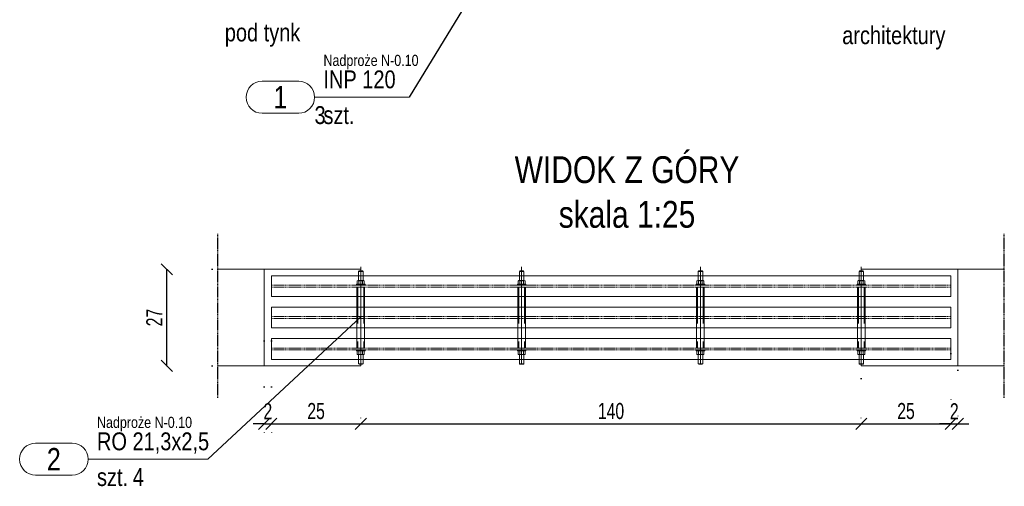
# Model space of a CAD drawing. Header units: millimetres. Extents: x 11149 to 111407, y -107619 to -23630.
# Tile 184 of 245: x 24945 to 25221, y -29720 to -29590. Entities that reach past the tile are written whole.
import ezdxf
from ezdxf.enums import TextEntityAlignment as Align

# ---------------------------------------------------------------- set-up
doc = ezdxf.new("R2010")
doc.units = ezdxf.units.MM
doc.header["$LTSCALE"] = 2
for name, pattern in [('CENTER2', [28.575, 19.05, -3.175, 3.175, -3.175]), ('DOT', [6.35, 0, -6.35]), ('HIDDEN', [9.525, 6.35, -3.175])]:
    doc.linetypes.add(name, pattern=pattern)
doc.layers.get('0').update_dxf_attribs({"plot": 0})
doc.layers.get('Defpoints').update_dxf_attribs({"color": 1})
for name, color, linetype, lineweight in [('e-cad_cienkie', 1, 'Continuous', 9), ('e-cad_opisy', 7, 'Continuous', 9), ('e-cad_osie', 22, 'CENTER2', 9), ('e-cad_stal_kontur', 222, 'Continuous', 20), ('e-cad_stal_ukryte', 222, 'HIDDEN', 9), ('e-cad_wymiary', 4, 'Continuous', 9)]:
    doc.layers.add(name, color=color, linetype=linetype, lineweight=lineweight)
doc.layers.add('e-cad_rzutnie', color=61, linetype='Continuous', lineweight=9, plot=False)
doc.layers.add('e-cad_ukryte', color=30, linetype='HIDDEN')
doc.styles.add('e-cad_1', font='arial.ttf', dxfattribs={"width": 0.7})
doc.styles.add('e-cad_2', font='arial.ttf', dxfattribs={"width": 0.8})
doc.dimstyles.new('e-cad_1_25_[cm]', dxfattribs={"dimscale": 2.5, "dimtxt": 1.8, "dimasz": 1.25, "dimexe": 1.25, "dimexo": 0.625, "dimgap": 0.5, "dimtad": 1, "dimdec": 0, "dimrnd": 1, "dimzin": 1, "dimtxsty": 'e-cad_1', "dimblk": 'OBLIQUE', "dimcen": 2.5, "dimclrd": 256, "dimclre": 252, "dimclrt": 7, "dimadec": 0, "dimazin": 0, "dimtfac": 1, "dimtix": 1, "dimtmove": 2, "dimatfit": 3, "dimldrblk": 'NONE', "dimfxl": 60, "dimfxlon": 1, "dimarcsym": 0})

# ---------------------------------------------------------------- blocks, each defined once
blk = doc.blocks.new('_OBLIQUE')
at = {"color": 0, "linetype": 'ByBlock', "lineweight": -2}
blk.add_line((-0.5, -0.5), (0.5, 0.5), dxfattribs=at)
blk = doc.blocks.new('*D2494')
at = {"layer": 'Defpoints', "color": 0, "ltscale": 0.5}
for p in [(25013.9, -29678.02), (25015.9, -29678.02), (25015.9, -29702.77)]:
    blk.add_point(p, dxfattribs=at)
at = {"layer": 'e-cad_wymiary', "color": 252, "linetype": 'DOT', "lineweight": -2}
for p, q in [((25013.9, -29679.59), (25013.9, -29705.9)), ((25015.9, -29679.59), (25015.9, -29705.9))]:
    blk.add_line(p, q, dxfattribs=at)
at = {"layer": 'e-cad_wymiary', "lineweight": -2}
for p, q in [((25013.9, -29702.77), (25010.77, -29702.77)), ((25013.9, -29702.77), (25015.9, -29702.77)), ((25015.9, -29702.77), (25019.02, -29702.77))]:
    blk.add_line(p, q, dxfattribs=at)
at = {"layer": 'e-cad_wymiary', "lineweight": -2, "ltscale": 0.5, "xscale": 3.125, "yscale": 3.125, "zscale": 3.125}
blk.add_blockref('_OBLIQUE', (25013.9, -29702.77), dxfattribs=at)
at = {"layer": 'e-cad_wymiary', "lineweight": -2, "ltscale": 0.5, "xscale": 3.125, "yscale": 3.125, "zscale": 3.125, "rotation": 180}
blk.add_blockref('_OBLIQUE', (25015.9, -29702.77), dxfattribs=at)
at = {"layer": 'e-cad_wymiary', "color": 7, "ltscale": 0.5, "insert": (25014.9, -29699.26), "char_height": 4.5, "attachment_point": 5, "style": 'e-cad_1'}
blk.add_mtext('2', dxfattribs=at)
blk = doc.blocks.new('_None')
blk = doc.blocks.new('*D2498')
at = {"layer": 'Defpoints', "color": 0, "ltscale": 0.5}
for p in [(24986.65, -29659.54), (25000.9, -29659.54), (25000.9, -29686.54)]:
    blk.add_point(p, dxfattribs=at)
at = {"layer": 'e-cad_wymiary', "color": 252, "linetype": 'DOT', "lineweight": -2}
for p, q in [((24999.33, -29659.54), (24983.53, -29659.54)), ((24999.33, -29686.54), (24983.53, -29686.54))]:
    blk.add_line(p, q, dxfattribs=at)
at = {"layer": 'e-cad_wymiary', "lineweight": -2}
blk.add_line((24986.65, -29686.54), (24986.65, -29659.54), dxfattribs=at)
at = {"layer": 'e-cad_wymiary', "lineweight": -2, "ltscale": 0.5, "xscale": 3.125, "yscale": 3.125, "zscale": 3.125}
for p, rotation in [((24986.65, -29659.54), 90), ((24986.65, -29686.54), 270)]:
    blk.add_blockref('_OBLIQUE', p, dxfattribs=dict(at, rotation=rotation))
at = {"layer": 'e-cad_wymiary', "color": 7, "ltscale": 0.5, "insert": (24983.14, -29673.04), "char_height": 4.5, "attachment_point": 5, "rotation": 90, "style": 'e-cad_1'}
blk.add_mtext('27', dxfattribs=at)
blk = doc.blocks.new('*D2500')
at = {"layer": 'Defpoints', "color": 0, "ltscale": 0.5}
for p in [(25015.9, -29702.77), (25040.9, -29702.77), (25040.9, -29702.77)]:
    blk.add_point(p, dxfattribs=at)
at = {"layer": 'e-cad_wymiary', "color": 252, "linetype": 'DOT', "lineweight": -2}
for p, q in [((25015.9, -29701.21), (25015.9, -29699.65)), ((25040.9, -29701.21), (25040.9, -29699.65))]:
    blk.add_line(p, q, dxfattribs=at)
at = {"layer": 'e-cad_wymiary', "lineweight": -2}
blk.add_line((25015.9, -29702.77), (25040.9, -29702.77), dxfattribs=at)
at = {"layer": 'e-cad_wymiary', "lineweight": -2, "ltscale": 0.5, "xscale": 3.125, "yscale": 3.125, "zscale": 3.125, "rotation": 180}
blk.add_blockref('_OBLIQUE', (25015.9, -29702.77), dxfattribs=at)
at = {"layer": 'e-cad_wymiary', "lineweight": -2, "ltscale": 0.5, "xscale": 3.125, "yscale": 3.125, "zscale": 3.125}
blk.add_blockref('_OBLIQUE', (25040.9, -29702.77), dxfattribs=at)
at = {"layer": 'e-cad_wymiary', "color": 7, "ltscale": 0.5, "insert": (25028.4, -29699.22), "char_height": 4.5, "attachment_point": 5, "style": 'e-cad_1'}
blk.add_mtext('25', dxfattribs=at)
blk = doc.blocks.new('*D2501')
at = {"layer": 'Defpoints', "color": 0, "ltscale": 0.5}
for p in [(25205.9, -29681.54), (25180.9, -29688.54), (25205.9, -29702.77)]:
    blk.add_point(p, dxfattribs=at)
at = {"layer": 'e-cad_wymiary', "color": 252, "linetype": 'DOT', "lineweight": -2}
for p, q in [((25205.9, -29683.1), (25205.9, -29705.9)), ((25180.9, -29690.1), (25180.9, -29705.9))]:
    blk.add_line(p, q, dxfattribs=at)
at = {"layer": 'e-cad_wymiary', "lineweight": -2}
blk.add_line((25180.9, -29702.77), (25205.9, -29702.77), dxfattribs=at)
at = {"layer": 'e-cad_wymiary', "lineweight": -2, "ltscale": 0.5, "xscale": 3.125, "yscale": 3.125, "zscale": 3.125, "rotation": 180}
blk.add_blockref('_OBLIQUE', (25180.9, -29702.77), dxfattribs=at)
at = {"layer": 'e-cad_wymiary', "lineweight": -2, "ltscale": 0.5, "xscale": 3.125, "yscale": 3.125, "zscale": 3.125}
blk.add_blockref('_OBLIQUE', (25205.9, -29702.77), dxfattribs=at)
at = {"layer": 'e-cad_wymiary', "color": 7, "ltscale": 0.5, "insert": (25193.4, -29699.22), "char_height": 4.5, "attachment_point": 5, "style": 'e-cad_1'}
blk.add_mtext('25', dxfattribs=at)
blk = doc.blocks.new('*D2502')
at = {"layer": 'Defpoints', "color": 0, "ltscale": 0.5}
for p in [(25205.9, -29681.54), (25207.9, -29686.21), (25207.9, -29702.77)]:
    blk.add_point(p, dxfattribs=at)
at = {"layer": 'e-cad_wymiary', "color": 252, "linetype": 'DOT', "lineweight": -2}
for p, q in [((25205.9, -29683.1), (25205.9, -29705.9)), ((25207.9, -29687.77), (25207.9, -29705.9))]:
    blk.add_line(p, q, dxfattribs=at)
at = {"layer": 'e-cad_wymiary', "lineweight": -2}
for p, q in [((25205.9, -29702.77), (25202.77, -29702.77)), ((25205.9, -29702.77), (25207.9, -29702.77)), ((25207.9, -29702.77), (25211.02, -29702.77))]:
    blk.add_line(p, q, dxfattribs=at)
at = {"layer": 'e-cad_wymiary', "lineweight": -2, "ltscale": 0.5, "xscale": 3.125, "yscale": 3.125, "zscale": 3.125}
blk.add_blockref('_OBLIQUE', (25205.9, -29702.77), dxfattribs=at)
at = {"layer": 'e-cad_wymiary', "lineweight": -2, "ltscale": 0.5, "xscale": 3.125, "yscale": 3.125, "zscale": 3.125, "rotation": 180}
blk.add_blockref('_OBLIQUE', (25207.9, -29702.77), dxfattribs=at)
at = {"layer": 'e-cad_wymiary', "color": 7, "ltscale": 0.5, "insert": (25206.9, -29699.26), "char_height": 4.5, "attachment_point": 5, "style": 'e-cad_1'}
blk.add_mtext('2', dxfattribs=at)
blk = doc.blocks.new('*D2507')
at = {"layer": 'Defpoints', "color": 0, "ltscale": 0.5}
for p in [(25040.9, -29702.77), (25180.9, -29702.77), (25180.9, -29702.77)]:
    blk.add_point(p, dxfattribs=at)
at = {"layer": 'e-cad_wymiary', "color": 252, "linetype": 'DOT', "lineweight": -2}
for p, q in [((25040.9, -29701.21), (25040.9, -29699.65)), ((25180.9, -29701.21), (25180.9, -29699.65))]:
    blk.add_line(p, q, dxfattribs=at)
at = {"layer": 'e-cad_wymiary', "lineweight": -2}
blk.add_line((25040.9, -29702.77), (25180.9, -29702.77), dxfattribs=at)
at = {"layer": 'e-cad_wymiary', "lineweight": -2, "ltscale": 0.5, "xscale": 3.125, "yscale": 3.125, "zscale": 3.125, "rotation": 180}
blk.add_blockref('_OBLIQUE', (25040.9, -29702.77), dxfattribs=at)
at = {"layer": 'e-cad_wymiary', "lineweight": -2, "ltscale": 0.5, "xscale": 3.125, "yscale": 3.125, "zscale": 3.125}
blk.add_blockref('_OBLIQUE', (25180.9, -29702.77), dxfattribs=at)
at = {"layer": 'e-cad_wymiary', "color": 7, "ltscale": 0.5, "insert": (25110.9, -29699.22), "char_height": 4.5, "attachment_point": 5, "style": 'e-cad_1'}
blk.add_mtext('140', dxfattribs=at)
blk = doc.blocks.new('e-cad_StalOpis_2')
at = {"layer": 'e-cad_cienkie', "ltscale": 0.4}
blk.add_lwpolyline([(-14.87, 1.8), (-10.78, 1.8, -0.991311), (-10.78, -1.8), (-14.87, -1.8, -0.991311)], format="xyb", close=True, dxfattribs=at)
at = {"layer": 'e-cad_cienkie'}
blk.add_lwpolyline([(0, 0), (-9, 0)], dxfattribs=at)
at = {"layer": 'e-cad_opisy', "ltscale": 0.04, "style": 'e-cad_1', "width": 0.8}
for tag, p in [('PROFIL', (-8, 1)), ('s_2', (-8, -3)), ('ILOSC', (-4, -3))]:
    blk.add_attdef(tag, p, '', height=2, dxfattribs=at)
at = {"layer": 'e-cad_opisy', "ltscale": 0.04, "style": 'e-cad_1', "width": 0.95, "flags": 1}
blk.add_attdef('s_1', text='', height=2, dxfattribs=at).set_placement((30.3, 1), align=Align.CENTER)
at = {"layer": 'e-cad_opisy', "color": 9, "ltscale": 0.04, "style": 'e-cad_1', "width": 0.8}
blk.add_attdef('NR', text='', height=2.5, dxfattribs=at).set_placement((-12.83, 0), align=Align.MIDDLE_CENTER)
at = {"layer": 'e-cad_opisy', "ltscale": 0.04, "style": 'e-cad_1', "width": 0.8, "flags": 1}
for tag, p in [('MASA', (0, -15)), ('OBWOD', (0, -20)), ('GATUNEK_STALI', (0, -25))]:
    blk.add_attdef(tag, p, '', height=3, dxfattribs=at)
at = {"layer": 'e-cad_rzutnie', "ltscale": 0.04, "style": 'e-cad_1', "width": 0.8}
blk.add_attdef('POZYCJA', (-8, 3.5), '', height=1.25, dxfattribs=at)
at = {"layer": 'e-cad_rzutnie', "ltscale": 0.04, "style": 'e-cad_1', "width": 0.8, "flags": 1}
blk.add_attdef('DLUGOSC', text='', height=1.25, dxfattribs=at).set_placement((-12.83, -2.05), align=Align.TOP_CENTER)
blk = doc.blocks.new('e-cad_StalOpis_1')
at = {"layer": 'e-cad_cienkie', "ltscale": 0.4}
blk.add_lwpolyline([(14.87, 1.8), (10.78, 1.8, 0.991311), (10.78, -1.8), (14.87, -1.8, 0.991311)], format="xyb", close=True, dxfattribs=at)
at = {"layer": 'e-cad_cienkie'}
blk.add_lwpolyline([(0, 0), (9, 0)], dxfattribs=at)
at = {"layer": 'e-cad_opisy', "ltscale": 0.04, "style": 'e-cad_1', "width": 0.8}
for tag, p in [('PROFIL', (8.01, 1)), ('ILOSC', (9.01, -3)), ('s_2', (8.01, -3))]:
    blk.add_attdef(tag, text='', height=2, dxfattribs=at).set_placement(p, align=Align.RIGHT)
at = {"layer": 'e-cad_opisy', "ltscale": 0.04, "style": 'e-cad_1', "width": 0.95, "flags": 1}
blk.add_attdef('s_1', text='', height=2, dxfattribs=at).set_placement((79.6, 1), align=Align.CENTER)
at = {"layer": 'e-cad_opisy', "color": 9, "ltscale": 0.04, "style": 'e-cad_1', "width": 0.8}
blk.add_attdef('NR', text='', height=2.5, dxfattribs=at).set_placement((12.82, 0), align=Align.MIDDLE_CENTER)
at = {"layer": 'e-cad_opisy', "ltscale": 0.04, "style": 'e-cad_1', "width": 0.8, "flags": 1}
for tag, p in [('MASA', (0, -15)), ('OBWOD', (0, -20)), ('GATUNEK_STALI', (0, -25))]:
    blk.add_attdef(tag, p, '', height=3, dxfattribs=at)
at = {"layer": 'e-cad_rzutnie', "ltscale": 0.04, "style": 'e-cad_1', "width": 0.8}
blk.add_attdef('POZYCJA', text='', height=1.25, dxfattribs=at).set_placement((8.01, 3.5), align=Align.RIGHT)
at = {"layer": 'e-cad_rzutnie', "ltscale": 0.04, "style": 'e-cad_1', "width": 0.8, "flags": 1}
blk.add_attdef('DLUGOSC', text='', height=1.25, dxfattribs=at).set_placement((12.82, -2.05), align=Align.TOP_CENTER)

msp = doc.modelspace()

# ---------------------------------------------------------------- linework, layer by layer
at = {"layer": 'e-cad_cienkie'}
for p, q in [((25050.48, -29611.38), (25054.39, -29611.38)), ((24987.12, -29712.68), (24998.12, -29712.68))]:
    msp.add_line(p, q, dxfattribs=at)
at = {"layer": 'e-cad_opisy'}
for p, q in [((25000.9, -29659.54), (25040.9, -29659.54)), ((25013.9, -29659.54), (25013.9, -29686.54)), ((25040.9, -29686.54), (25040.9, -29659.54)), ((25180.9, -29686.54), (25180.9, -29659.54)), ((25220.9, -29659.54), (25180.9, -29659.54)), ((25207.9, -29659.54), (25207.9, -29686.54)), ((25000.9, -29686.54), (25040.9, -29686.54)), ((25220.9, -29686.54), (25180.9, -29686.54))]:
    msp.add_line(p, q, dxfattribs=at)
at = {"layer": 'e-cad_opisy', "color": 0, "linetype": 'HIDDEN', "ltscale": 4}
for p, q in [((25040.26, -29660.14), (25041.53, -29660.14)), ((25040.41, -29659.99), (25041.38, -29659.99)), ((25085.26, -29660.14), (25086.53, -29660.14)), ((25085.41, -29659.99), (25086.38, -29659.99)), ((25135.26, -29660.14), (25136.53, -29660.14)), ((25135.41, -29659.99), (25136.38, -29659.99)), ((25180.26, -29660.14), (25181.53, -29660.14)), ((25180.41, -29659.99), (25181.38, -29659.99)), ((25040.26, -29685.95), (25041.53, -29685.95)), ((25040.41, -29686.1), (25041.38, -29686.1)), ((25085.26, -29685.95), (25086.53, -29685.95)), ((25085.41, -29686.1), (25086.38, -29686.1)), ((25135.26, -29685.95), (25136.53, -29685.95)), ((25135.41, -29686.1), (25136.38, -29686.1)), ((25180.26, -29685.95), (25181.53, -29685.95)), ((25180.41, -29686.1), (25181.38, -29686.1))]:
    msp.add_line(p, q, dxfattribs=at)
for points in [[(25040.41, -29659.99), (25040.26, -29660.14), (25040.26, -29662.7)], [(25041.38, -29659.99), (25041.53, -29660.14), (25041.53, -29662.7)], [(25085.41, -29659.99), (25085.26, -29660.14), (25085.26, -29662.7)], [(25086.38, -29659.99), (25086.53, -29660.14), (25086.53, -29662.7)], [(25135.41, -29659.99), (25135.26, -29660.14), (25135.26, -29662.7)], [(25136.38, -29659.99), (25136.53, -29660.14), (25136.53, -29662.7)], [(25180.41, -29659.99), (25180.26, -29660.14), (25180.26, -29662.7)], [(25181.38, -29659.99), (25181.53, -29660.14), (25181.53, -29662.7)], [(25040.41, -29686.1), (25040.26, -29685.95), (25040.26, -29683.39)], [(25041.38, -29686.1), (25041.53, -29685.95), (25041.53, -29683.39)], [(25085.41, -29686.1), (25085.26, -29685.95), (25085.26, -29683.39)], [(25086.38, -29686.1), (25086.53, -29685.95), (25086.53, -29683.39)], [(25135.41, -29686.1), (25135.26, -29685.95), (25135.26, -29683.39)], [(25136.38, -29686.1), (25136.53, -29685.95), (25136.53, -29683.39)], [(25180.41, -29686.1), (25180.26, -29685.95), (25180.26, -29683.39)], [(25181.38, -29686.1), (25181.53, -29685.95), (25181.53, -29683.39)]]:
    msp.add_lwpolyline(points, dxfattribs=at)
at = {"layer": 'e-cad_opisy'}
for points in [[(25040.4, -29662.8, 0.419144), (25039.9, -29662.8)], [(25041.39, -29662.8, 0.209572), (25040.4, -29662.8)], [(25041.89, -29662.8, 0.419144), (25041.39, -29662.8)], [(25085.4, -29662.8, 0.419144), (25084.9, -29662.8)], [(25086.39, -29662.8, 0.209572), (25085.4, -29662.8)], [(25086.89, -29662.8, 0.419144), (25086.39, -29662.8)], [(25135.4, -29662.8, 0.419144), (25134.9, -29662.8)], [(25136.39, -29662.8, 0.209572), (25135.4, -29662.8)], [(25136.89, -29662.8, 0.419144), (25136.39, -29662.8)], [(25180.4, -29662.8, 0.419144), (25179.9, -29662.8)], [(25181.39, -29662.8, 0.209572), (25180.4, -29662.8)], [(25181.89, -29662.8, 0.419144), (25181.39, -29662.8)], [(25040.4, -29663.63, -0.419144), (25039.9, -29663.63)], [(25041.39, -29663.63, -0.209572), (25040.4, -29663.63)], [(25041.89, -29663.63, -0.419144), (25041.39, -29663.63)], [(25085.4, -29663.63, -0.419144), (25084.9, -29663.63)], [(25086.39, -29663.63, -0.209572), (25085.4, -29663.63)], [(25086.89, -29663.63, -0.419144), (25086.39, -29663.63)], [(25135.4, -29663.63, -0.419144), (25134.9, -29663.63)], [(25136.39, -29663.63, -0.209572), (25135.4, -29663.63)], [(25136.89, -29663.63, -0.419144), (25136.39, -29663.63)], [(25180.4, -29663.63, -0.419144), (25179.9, -29663.63)], [(25181.39, -29663.63, -0.209572), (25180.4, -29663.63)], [(25181.89, -29663.63, -0.419144), (25181.39, -29663.63)], [(25040.4, -29682.45, 0.419144), (25039.9, -29682.45)], [(25041.39, -29682.45, 0.209572), (25040.4, -29682.45)], [(25041.89, -29682.45, 0.419144), (25041.39, -29682.45)], [(25085.4, -29682.45, 0.419144), (25084.9, -29682.45)], [(25086.39, -29682.45, 0.209572), (25085.4, -29682.45)], [(25086.89, -29682.45, 0.419144), (25086.39, -29682.45)], [(25135.4, -29682.45, 0.419144), (25134.9, -29682.45)], [(25136.39, -29682.45, 0.209572), (25135.4, -29682.45)], [(25136.89, -29682.45, 0.419144), (25136.39, -29682.45)], [(25180.4, -29682.45, 0.419144), (25179.9, -29682.45)], [(25181.39, -29682.45, 0.209572), (25180.4, -29682.45)], [(25181.89, -29682.45, 0.419144), (25181.39, -29682.45)], [(25040.4, -29683.28, -0.419144), (25039.9, -29683.28)], [(25041.39, -29683.28, -0.209572), (25040.4, -29683.28)], [(25041.89, -29683.28, -0.419144), (25041.39, -29683.28)], [(25085.4, -29683.28, -0.419144), (25084.9, -29683.28)], [(25086.39, -29683.28, -0.209572), (25085.4, -29683.28)], [(25086.89, -29683.28, -0.419144), (25086.39, -29683.28)], [(25135.4, -29683.28, -0.419144), (25134.9, -29683.28)], [(25136.39, -29683.28, -0.209572), (25135.4, -29683.28)], [(25136.89, -29683.28, -0.419144), (25136.39, -29683.28)], [(25180.4, -29683.28, -0.419144), (25179.9, -29683.28)], [(25181.39, -29683.28, -0.209572), (25180.4, -29683.28)], [(25181.89, -29683.28, -0.419144), (25181.39, -29683.28)]]:
    msp.add_lwpolyline(points, format="xyb", dxfattribs=at)
for points in [[(25039.9, -29662.8), (25039.9, -29663.63)], [(25041.64, -29662.7), (25040.15, -29662.7)], [(25040.4, -29662.7), (25040.4, -29663.74)], [(25041.39, -29662.7), (25041.39, -29663.74)], [(25041.89, -29662.8), (25041.89, -29663.63)], [(25084.9, -29662.8), (25084.9, -29663.63)], [(25086.64, -29662.7), (25085.15, -29662.7)], [(25085.4, -29662.7), (25085.4, -29663.74)], [(25086.39, -29662.7), (25086.39, -29663.74)], [(25086.89, -29662.8), (25086.89, -29663.63)], [(25134.9, -29662.8), (25134.9, -29663.63)], [(25136.64, -29662.7), (25135.15, -29662.7)], [(25135.4, -29662.7), (25135.4, -29663.74)], [(25136.39, -29662.7), (25136.39, -29663.74)], [(25136.89, -29662.8), (25136.89, -29663.63)], [(25179.9, -29662.8), (25179.9, -29663.63)], [(25181.64, -29662.7), (25180.15, -29662.7)], [(25180.4, -29662.7), (25180.4, -29663.74)], [(25181.39, -29662.7), (25181.39, -29663.74)], [(25181.89, -29662.8), (25181.89, -29663.63)], [(25042.1, -29663.99), (25039.7, -29663.99), (25039.7, -29663.74), (25042.1, -29663.74), (25042.1, -29663.99)], [(25041.64, -29663.74), (25040.15, -29663.74)], [(25087.1, -29663.99), (25084.7, -29663.99), (25084.7, -29663.74), (25087.1, -29663.74), (25087.1, -29663.99)], [(25086.64, -29663.74), (25085.15, -29663.74)], [(25137.1, -29663.99), (25134.7, -29663.99), (25134.7, -29663.74), (25137.1, -29663.74), (25137.1, -29663.99)], [(25136.64, -29663.74), (25135.15, -29663.74)], [(25182.1, -29663.99), (25179.7, -29663.99), (25179.7, -29663.74), (25182.1, -29663.74), (25182.1, -29663.99)], [(25181.64, -29663.74), (25180.15, -29663.74)], [(25042.1, -29682.1), (25039.7, -29682.1), (25039.7, -29682.35), (25042.1, -29682.35), (25042.1, -29682.1)], [(25041.64, -29682.35), (25040.15, -29682.35)], [(25040.4, -29683.39), (25040.4, -29682.35)], [(25041.39, -29683.39), (25041.39, -29682.35)], [(25087.1, -29682.1), (25084.7, -29682.1), (25084.7, -29682.35), (25087.1, -29682.35), (25087.1, -29682.1)], [(25086.64, -29682.35), (25085.15, -29682.35)], [(25085.4, -29683.39), (25085.4, -29682.35)], [(25086.39, -29683.39), (25086.39, -29682.35)], [(25137.1, -29682.1), (25134.7, -29682.1), (25134.7, -29682.35), (25137.1, -29682.35), (25137.1, -29682.1)], [(25136.64, -29682.35), (25135.15, -29682.35)], [(25135.4, -29683.39), (25135.4, -29682.35)], [(25136.39, -29683.39), (25136.39, -29682.35)], [(25182.1, -29682.1), (25179.7, -29682.1), (25179.7, -29682.35), (25182.1, -29682.35), (25182.1, -29682.1)], [(25181.64, -29682.35), (25180.15, -29682.35)], [(25180.4, -29683.39), (25180.4, -29682.35)], [(25181.39, -29683.39), (25181.39, -29682.35)], [(25039.9, -29683.28), (25039.9, -29682.45)], [(25041.64, -29683.39), (25040.15, -29683.39)], [(25041.89, -29683.28), (25041.89, -29682.45)], [(25084.9, -29683.28), (25084.9, -29682.45)], [(25086.64, -29683.39), (25085.15, -29683.39)], [(25086.89, -29683.28), (25086.89, -29682.45)], [(25134.9, -29683.28), (25134.9, -29682.45)], [(25136.64, -29683.39), (25135.15, -29683.39)], [(25136.89, -29683.28), (25136.89, -29682.45)], [(25179.9, -29683.28), (25179.9, -29682.45)], [(25181.64, -29683.39), (25180.15, -29683.39)], [(25181.89, -29683.28), (25181.89, -29682.45)]]:
    msp.add_lwpolyline(points, dxfattribs=at)
at = {"layer": 'e-cad_osie'}
for points in [[(25040.9, -29658.89), (25040.9, -29685.88)], [(25085.9, -29658.89), (25085.9, -29685.88)], [(25135.9, -29658.89), (25135.9, -29685.88)], [(25180.9, -29658.89), (25180.9, -29685.88)]]:
    msp.add_lwpolyline(points, dxfattribs=at)
at = {"layer": 'e-cad_stal_kontur'}
for points in [[(25015.9, -29661.34), (25205.9, -29661.34)], [(25015.9, -29661.34), (25015.9, -29667.14)], [(25205.9, -29667.14), (25205.9, -29661.34)], [(25015.9, -29667.14), (25205.9, -29667.14)], [(25015.9, -29670.14), (25205.9, -29670.14)], [(25015.9, -29670.14), (25015.9, -29675.94)], [(25205.9, -29675.94), (25205.9, -29670.14)], [(25015.9, -29675.94), (25205.9, -29675.94)], [(25015.9, -29678.94), (25205.9, -29678.94)], [(25015.9, -29678.94), (25015.9, -29684.74)], [(25205.9, -29684.74), (25205.9, -29678.94)], [(25015.9, -29684.74), (25205.9, -29684.74)]]:
    msp.add_lwpolyline(points, dxfattribs=at)
at = {"layer": 'e-cad_stal_kontur', "color": 0, "ltscale": 0.8}
for points in [[(25039.83, -29664.5), (25039.83, -29681.59), (25041.96, -29681.59), (25041.96, -29664.5)], [(25084.83, -29664.5), (25084.83, -29681.59), (25086.96, -29681.59), (25086.96, -29664.5)], [(25134.83, -29664.5), (25134.83, -29681.59), (25136.96, -29681.59), (25136.96, -29664.5)], [(25179.83, -29664.5), (25179.83, -29681.59), (25181.96, -29681.59), (25181.96, -29664.5)]]:
    msp.add_lwpolyline(points, close=True, dxfattribs=at)
at = {"layer": 'e-cad_stal_ukryte', "ltscale": 0.02}
for points in [[(25015.9, -29663.99), (25205.9, -29663.99)], [(25015.9, -29664.5), (25205.9, -29664.5)], [(25015.9, -29672.79), (25205.9, -29672.79)], [(25015.9, -29673.3), (25205.9, -29673.3)], [(25015.9, -29681.59), (25205.9, -29681.59)], [(25015.9, -29682.1), (25205.9, -29682.1)]]:
    msp.add_lwpolyline(points, dxfattribs=at)
at = {"layer": 'e-cad_stal_ukryte', "color": 0, "ltscale": 0.8}
for points in [[(25040.08, -29664.5), (25040.08, -29681.59)], [(25041.71, -29664.5), (25041.71, -29681.59)], [(25085.08, -29664.5), (25085.08, -29681.59)], [(25086.71, -29664.5), (25086.71, -29681.59)], [(25135.08, -29664.5), (25135.08, -29681.59)], [(25136.71, -29664.5), (25136.71, -29681.59)], [(25180.08, -29664.5), (25180.08, -29681.59)], [(25181.71, -29664.5), (25181.71, -29681.59)]]:
    msp.add_lwpolyline(points, dxfattribs=at)
at = {"layer": 'e-cad_ukryte', "ltscale": 0.02}
for p, q in [((25000.9, -29695.54), (25000.9, -29649.54)), ((25220.9, -29695.54), (25220.9, -29649.54))]:
    msp.add_line(p, q, dxfattribs=at)

# ---------------------------------------------------------------- block references
at = {"layer": 'e-cad_opisy', "ltscale": 0.5}
ref = msp.add_blockref('e-cad_StalOpis_1', (25050.48, -29611.38), dxfattribs=dict(at, xscale=-2.5, yscale=2.5, zscale=2.5))
ref.add_attrib('NR', '1', dxfattribs={"color": 9, "ltscale": 0.5, "height": 6.25, "style": 'e-cad_1', "width": 0.8}).set_placement((25018.42, -29611.38), align=Align.MIDDLE_CENTER)
ref.add_attrib('PROFIL', 'INP 120', dxfattribs={"ltscale": 0.5, "height": 5, "style": 'e-cad_1', "width": 0.8}).set_placement((25050.65, -29608.88), align=Align.RIGHT)
ref.add_attrib('ILOSC', '3', dxfattribs={"ltscale": 0.5, "height": 5, "style": 'e-cad_1', "width": 0.8}).set_placement((25031.07, -29618.88), align=Align.RIGHT)
ref.add_attrib('POZYCJA', 'Nadproże N-0.10', dxfattribs={"layer": 'e-cad_rzutnie', "ltscale": 0.5, "height": 3.125, "style": 'e-cad_1', "width": 0.8}).set_placement((25057.06, -29602.63), align=Align.RIGHT)
ref.add_attrib('s_2', 'szt.', dxfattribs={"ltscale": 0.5, "height": 5, "style": 'e-cad_1', "width": 0.8}).set_placement((25039.15, -29618.88), align=Align.RIGHT)
at = {"layer": 'e-cad_opisy', "ltscale": 0.5, "xscale": 2.5, "yscale": 2.5, "zscale": 2.5}
msp.add_blockref('e-cad_StalOpis_2', (24987.12, -29712.68), dxfattribs=at).add_auto_attribs({'NR': '2', 'PROFIL': 'RO 21,3x2,5', 'ILOSC': '4', 'POZYCJA': 'Nadproże N-0.10', 's_2': 'szt.'})

# ---------------------------------------------------------------- texts
at = {"layer": 'e-cad_opisy', "style": 'e-cad_1', "width": 0.8}
for s, p in [('pod tynk', (25002.87, -29595.75)), ('architektury', (25175.56, -29596.53))]:
    msp.add_text(s, height=5, dxfattribs=at).set_placement(p)
at = {"layer": 'e-cad_opisy', "ltscale": 0.8, "insert": (25115.37, -29648.01), "char_height": 7.5, "width": 113.777, "attachment_point": 8, "style": 'e-cad_2'}
msp.add_mtext('WIDOK Z GÓRY\\Pskala 1:25', dxfattribs=at)

# ---------------------------------------------------------------- dimensions: what is measured, and where the dimension line sits
at = {"layer": 'e-cad_wymiary'}
dim = msp.add_linear_dim(base=(24986.65, -29659.54), p1=(25000.9, -29686.54), p2=(25000.9, -29659.54), angle=90, dimstyle='e-cad_1_25_[cm]', dxfattribs=at)
dim.commit()
dim.dimension.update_dxf_attribs({"geometry": '*D2498', "text_midpoint": (24983.14, -29673.04)})
for base, p1, p2, picture, middle in [((25015.9, -29702.77), (25013.9, -29678.02), (25015.9, -29678.02), '*D2494', (25014.9, -29699.26)), ((25205.9, -29702.77), (25180.9, -29688.54), (25205.9, -29681.54), '*D2501', (25193.4, -29699.22)), ((25207.9, -29702.77), (25205.9, -29681.54), (25207.9, -29686.21), '*D2502', (25206.9, -29699.26)), ((25040.9, -29702.77), (25015.9, -29702.77), (25040.9, -29702.77), '*D2500', (25028.4, -29699.22)), ((25180.9, -29702.77), (25040.9, -29702.77), (25180.9, -29702.77), '*D2507', (25110.9, -29699.22))]:
    dim = msp.add_linear_dim(base=base, p1=p1, p2=p2, dimstyle='e-cad_1_25_[cm]', dxfattribs=at)
    dim.commit()
    dim.dimension.update_dxf_attribs({"geometry": picture, "text_midpoint": middle})

# ---------------------------------------------------------------- leaders
at = {"layer": 'e-cad_cienkie', "has_arrowhead": 0}
for points in [[(25099, -29538.04), (25054.39, -29611.38)], [(25040.9, -29672.88), (24998.12, -29712.68)]]:
    msp.add_leader(points, dimstyle='e-cad_1_25_[cm]', override={"dimldrblk": 'None'}, dxfattribs=at)

doc.saveas('drawing.dxf')
